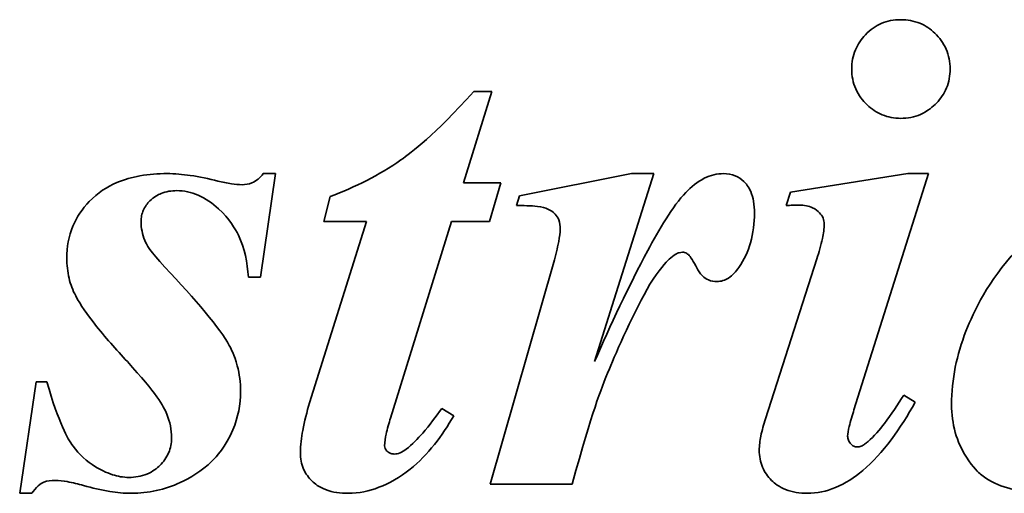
# Model space of a CAD drawing. Header units: millimetres. Extents: x 280 to 1400, y 278 to 909.
# Tile 8 of 11: x 940 to 1027, y 730 to 772. Entities that reach past the tile are written whole.
import ezdxf

# ---------------------------------------------------------------- set-up
doc = ezdxf.new("R2010")
doc.units = ezdxf.units.MM
doc.header["$LTSCALE"] = 4
doc.layers.add('Krawędzie widoczne(ISO)', color=7, linetype='Continuous', lineweight=35, true_color=0x262659)

msp = doc.modelspace()

# ---------------------------------------------------------------- linework, layer by layer
at = {"layer": 'Krawędzie widoczne(ISO)'}
for p, q in [((979.327, 757.582), (981.844, 765.621)), ((981.844, 765.621), (980.242, 765.621)), ((961.484, 749.281), (962.791, 758.399)), ((962.791, 758.399), (961.713, 758.399)), ((994.131, 758.399), (984.262, 756.438)), ((990.863, 741.83), (996.092, 758.399)), ((996.092, 758.399), (994.131, 758.399)), ((1018.445, 758.399), (1008.118, 756.765)), ((1013.706, 737.582), (1020.275, 758.399)), ((1020.275, 758.399), (1018.445, 758.399)), ((982.628, 757.582), (979.327, 757.582)), ((981.615, 754.183), (982.628, 757.582)), ((1008.118, 756.765), (1007.726, 755.588)), ((967.595, 756.373), (967.04, 754.183)), ((984.262, 756.438), (984.001, 755.588)), ((970.798, 754.183), (965.798, 738.203)), ((967.04, 754.183), (970.798, 754.183)), ((972.922, 736.863), (978.282, 754.183)), ((978.282, 754.183), (981.615, 754.183)), ((987.301, 750.588), (981.68, 731.046)), ((1010.438, 750.883), (1005.929, 736.798)), ((960.406, 749.281), (961.484, 749.281)), ((941.713, 740.066), (940.275, 730.229)), ((942.661, 740.066), (941.713, 740.066)), ((1019.099, 738.268), (1018.085, 738.889)), ((978.478, 737.059), (977.432, 737.713)), ((981.68, 731.046), (988.902, 731.046)), ((940.275, 730.229), (941.353, 730.229))]:
    msp.add_line(p, q, dxfattribs=at)
for points, knots in [([(1017.824, 771.961), (1017.524, 771.961), (1017.225, 771.934), (1016.647, 771.819), (1016.373, 771.735), (1015.607, 771.402), (1015.147, 771.082), (1014.344, 770.246), (1014.042, 769.803), (1013.609, 768.763), (1013.51, 768.197), (1013.51, 767.615)], [-0.7215666, -0.7215666, -0.7215666, -0.7215666, -0.6199963, -0.6199963, -0.5224598, -0.5224598, -0.3377327, -0.3377327, -0.1747557, -0.1747557, 0, 0, 0, 0]), ([(1022.17, 767.615), (1022.17, 767.918), (1022.144, 768.22), (1022.028, 768.804), (1021.943, 769.082), (1021.585, 769.911), (1021.232, 770.379), (1020.447, 771.138), (1020.012, 771.435), (1018.978, 771.863), (1018.409, 771.961), (1017.824, 771.961)], [-0.6659264, -0.6659264, -0.6659264, -0.6659264, -0.5828439, -0.5828439, -0.5029548, -0.5029548, -0.3356452, -0.3356452, -0.1753352, -0.1753352, 0, 0, 0, 0]), ([(1013.51, 767.615), (1013.51, 767.31), (1013.538, 767.008), (1013.655, 766.422), (1013.742, 766.144), (1014.119, 765.284), (1014.494, 764.819), (1015.257, 764.09), (1015.695, 763.79), (1016.712, 763.366), (1017.259, 763.268), (1017.824, 763.268)], [-0.6299045, -0.6299045, -0.6299045, -0.6299045, -0.5566109, -0.5566109, -0.4860614, -0.4860614, -0.3304134, -0.3304134, -0.1693906, -0.1693906, 0, 0, 0, 0]), ([(1017.824, 763.268), (1018.127, 763.268), (1018.427, 763.295), (1019.01, 763.411), (1019.286, 763.497), (1020.215, 763.901), (1020.678, 764.314), (1021.342, 765.006), (1021.643, 765.446), (1022.072, 766.477), (1022.17, 767.038), (1022.17, 767.615)], [-0.5644737, -0.5644737, -0.5644737, -0.5644737, -0.5116966, -0.5116966, -0.4608974, -0.4608974, -0.3349887, -0.3349887, -0.1730641, -0.1730641, 0, 0, 0, 0]), ([(980.242, 765.621), (976.739, 761.752), (974.762, 760.259), (971.924, 758.261), (969.78, 757.207), (967.595, 756.373)], [-1.040818, -1.040818, -1.040818, -1.040818, -0.701652, -0.701652, 0, 0, 0, 0]), ([(953.249, 758.399), (952.452, 758.399), (951.648, 758.341), (950.166, 758.075), (949.48, 757.882), (947.972, 757.238), (947.153, 756.716), (945.786, 755.305), (945.297, 754.587), (944.586, 752.872), (944.425, 751.922), (944.425, 750.948)], [-1.408049, -1.408049, -1.408049, -1.408049, -1.129606, -1.129606, -0.881688, -0.881688, -0.556713, -0.556713, -0.292117, -0.292117, 0, 0, 0, 0]), ([(957.726, 757.745), (956.928, 757.942), (956.097, 758.117), (954.618, 758.333), (953.922, 758.399), (953.249, 758.399)], [-0.4488051, -0.4488051, -0.4488051, -0.4488051, -0.2018138, -0.2018138, 0, 0, 0, 0]), ([(961.713, 758.399), (961.579, 758.217), (961.427, 758.049), (961.09, 757.773), (960.912, 757.664), (960.441, 757.469), (960.15, 757.418), (959.85, 757.418)], [-0.2206443, -0.2206443, -0.2206443, -0.2206443, -0.1529131, -0.1529131, -0.089862, -0.089862, 0, 0, 0, 0]), ([(1002.236, 758.399), (1001.946, 758.399), (1001.66, 758.364), (1001.086, 758.223), (1000.805, 758.117), (999.923, 757.675), (999.377, 757.226), (998.902, 756.732)], [-0.382696, -0.382696, -0.382696, -0.382696, -0.2957348, -0.2957348, -0.2056008, -0.2056008, 0, 0, 0, 0]), ([(1004.948, 754.935), (1004.948, 755.276), (1004.925, 755.623), (1004.813, 756.252), (1004.733, 756.541), (1004.429, 757.244), (1004.199, 757.518), (1003.785, 757.922), (1003.534, 758.092), (1002.927, 758.343), (1002.585, 758.399), (1002.236, 758.399)], [-0.3880496, -0.3880496, -0.3880496, -0.3880496, -0.3291732, -0.3291732, -0.2779526, -0.2779526, -0.1971361, -0.1971361, -0.1046676, -0.1046676, 0, 0, 0, 0]), ([(1042.53, 758.399), (1041.21, 758.399), (1039.909, 758.238), (1037.276, 757.604), (1035.974, 757.121), (1032.921, 755.651), (1030.347, 754.135), (1025.535, 748.971), (1024.229, 746.232), (1022.752, 742.438), (1022.301, 740.276), (1022.301, 738.039)], [-2.457519, -2.457519, -2.457519, -2.457519, -2.111025, -2.111025, -1.746322, -1.746322, -1.221352, -1.221352, -0.670932, -0.670932, 0, 0, 0, 0]), ([(959.85, 757.418), (959.55, 757.418), (959.223, 757.455), (958.53, 757.561), (958.115, 757.65), (957.726, 757.745)], [-0.2100131, -0.2100131, -0.2100131, -0.2100131, -0.1202059, -0.1202059, 0, 0, 0, 0]), ([(950.961, 754.183), (950.961, 754.353), (950.977, 754.522), (951.043, 754.852), (951.092, 755.009), (951.294, 755.48), (951.497, 755.758), (952.096, 756.347), (952.447, 756.535), (953.155, 756.824), (953.625, 756.896), (954.099, 756.896)], [-0.3505075, -0.3505075, -0.3505075, -0.3505075, -0.3203483, -0.3203483, -0.2910096, -0.2910096, -0.2295328, -0.2295328, -0.1421293, -0.1421293, 0, 0, 0, 0]), ([(954.099, 756.896), (954.42, 756.896), (954.738, 756.863), (955.373, 756.729), (955.683, 756.628), (956.644, 756.212), (957.24, 755.791), (958.749, 754.413), (959.249, 753.54), (960.066, 751.817), (960.324, 750.55), (960.406, 749.281)], [-0.7682432, -0.7682432, -0.7682432, -0.7682432, -0.7220632, -0.7220632, -0.6750751, -0.6750751, -0.5715681, -0.5715681, -0.3813217, -0.3813217, 0, 0, 0, 0]), ([(998.902, 756.732), (997.781, 755.57), (996.509, 753.39), (993.935, 748.619), (992.229, 744.921), (990.863, 741.83)], [-1.612831, -1.612831, -1.612831, -1.612831, -1.013743, -1.013743, 0, 0, 0, 0]), ([(984.001, 755.588), (984.56, 755.588), (985.285, 755.575), (986.259, 755.464), (986.518, 755.398), (987.01, 755.167), (987.221, 755.021), (987.55, 754.675), (987.652, 754.514), (987.823, 754.062), (987.857, 753.775), (987.857, 753.497)], [-0.4074167, -0.4074167, -0.4074167, -0.4074167, -0.2973384, -0.2973384, -0.2173107, -0.2173107, -0.1447857, -0.1447857, -0.0833123, -0.0833123, 0, 0, 0, 0]), ([(1003.576, 750.131), (1004.043, 750.798), (1004.381, 751.529), (1004.848, 753.164), (1004.948, 754.049), (1004.948, 754.935)], [-0.5100193, -0.5100193, -0.5100193, -0.5100193, -0.2656317, -0.2656317, 0, 0, 0, 0]), ([(1007.726, 755.588), (1007.929, 755.599), (1008.136, 755.607), (1008.514, 755.618), (1008.694, 755.621), (1008.87, 755.621)], [-0.1137325, -0.1137325, -0.1137325, -0.1137325, -0.0527265, -0.0527265, 0, 0, 0, 0]), ([(1008.87, 755.621), (1009.085, 755.621), (1009.303, 755.605), (1009.702, 755.53), (1009.885, 755.476), (1010.343, 755.268), (1010.535, 755.102), (1010.808, 754.808), (1010.915, 754.652), (1011.058, 754.311), (1011.092, 754.136), (1011.092, 753.954)], [-0.2573636, -0.2573636, -0.2573636, -0.2573636, -0.2135575, -0.2135575, -0.1748507, -0.1748507, -0.1111034, -0.1111034, -0.0544724, -0.0544724, 0, 0, 0, 0]), ([(953.053, 750.164), (951.749, 751.531), (951.429, 752.179), (951.067, 753.046), (950.961, 753.604), (950.961, 754.183)], [-0.2817251, -0.2817251, -0.2817251, -0.2817251, -0.1736923, -0.1736923, 0, 0, 0, 0]), ([(987.857, 753.497), (987.857, 753.221), (987.796, 752.817), (987.607, 751.83), (987.445, 751.157), (987.301, 750.588)], [-0.2994213, -0.2994213, -0.2994213, -0.2994213, -0.1759407, -0.1759407, 0, 0, 0, 0]), ([(1011.092, 753.954), (1011.092, 753.568), (1011.021, 753.114), (1010.803, 752.09), (1010.62, 751.455), (1010.438, 750.883)], [-0.3131598, -0.3131598, -0.3131598, -0.3131598, -0.1803146, -0.1803146, 0, 0, 0, 0]), ([(998.02, 751.307), (998.119, 751.357), (998.224, 751.4), (998.421, 751.455), (998.515, 751.471), (998.608, 751.471)], [-0.06133604, -0.06133604, -0.06133604, -0.06133604, -0.02812563, -0.02812563, 0, 0, 0, 0]), ([(998.608, 751.471), (998.673, 751.471), (998.737, 751.462), (998.865, 751.425), (998.927, 751.398), (999.033, 751.336), (999.091, 751.297), (999.302, 751.107), (999.565, 750.682), (999.978, 749.897), (1000.116, 749.631), (1000.521, 749.234), (1000.703, 749.112), (1001.144, 748.93), (1001.393, 748.889), (1001.648, 748.889)], [-1.142273, -1.142273, -1.142273, -1.142273, -0.993689, -0.993689, -0.837814, -0.837814, -0.71394, -0.71394, -0.246414, -0.246414, -0.143155, -0.143155, -0.076265, -0.076265, 0, 0, 0, 0]), ([(944.425, 750.948), (944.425, 750.353), (944.485, 749.762), (944.75, 748.635), (944.945, 748.111), (945.21, 747.615)], [-0.3472575, -0.3472575, -0.3472575, -0.3472575, -0.1689042, -0.1689042, 0, 0, 0, 0]), ([(988.902, 731.046), (990.757, 737.659), (991.32, 739.142), (992.764, 742.598), (994.384, 746.379), (996.498, 749.878), (997.191, 750.615), (997.625, 751.034), (997.824, 751.199), (998.02, 751.307)], [-0.5797293, -0.5797293, -0.5797293, -0.5797293, -0.3285156, -0.3285156, -0.1593443, -0.1593443, -0.0671715, -0.0671715, 0, 0, 0, 0]), ([(959.719, 739.216), (959.719, 739.978), (959.626, 740.729), (959.179, 742.405), (958.835, 743.055), (957.962, 744.714), (955.694, 747.337), (953.053, 750.164)], [-1.465701, -1.465701, -1.465701, -1.465701, -1.331636, -1.331636, -1.160568, -1.160568, 0, 0, 0, 0]), ([(1001.648, 748.889), (1001.826, 748.889), (1002.001, 748.915), (1002.349, 749.02), (1002.514, 749.1), (1003.032, 749.433), (1003.332, 749.775), (1003.576, 750.131)], [-0.2380946, -0.2380946, -0.2380946, -0.2380946, -0.1845478, -0.1845478, -0.1293836, -0.1293836, 0, 0, 0, 0]), ([(945.21, 747.615), (945.623, 746.826), (946.248, 745.95), (947.758, 744.026), (948.792, 742.863), (949.752, 741.83)], [-0.731477, -0.731477, -0.731477, -0.731477, -0.4231148, -0.4231148, 0, 0, 0, 0]), ([(949.752, 741.83), (952.319, 739.03), (952.928, 737.93), (953.497, 736.523), (953.641, 735.824), (953.641, 735.098)], [-0.4550351, -0.4550351, -0.4550351, -0.4550351, -0.217835, -0.217835, 0, 0, 0, 0]), ([(949.883, 731.634), (949.394, 731.634), (948.914, 731.72), (947.869, 732.053), (947.348, 732.324), (946.166, 733.047), (945.506, 733.654), (944.482, 735.068), (943.745, 736.34), (942.661, 740.066)], [-3.637162, -3.637162, -3.637162, -3.637162, -3.10563, -3.10563, -2.444824, -2.444824, -1.164097, -1.164097, 0, 0, 0, 0]), ([(950.112, 730.229), (950.848, 730.229), (951.576, 730.308), (953.023, 730.63), (953.725, 730.871), (955.237, 731.568), (956.281, 732.164), (957.564, 733.432), (958.415, 734.337), (959.494, 736.917), (959.719, 738.044), (959.719, 739.216)], [-4.173424, -4.173424, -4.173424, -4.173424, -3.150923, -3.150923, -2.114815, -2.114815, -0.839054, -0.839054, -0.351566, -0.351566, 0, 0, 0, 0]), ([(1018.085, 738.889), (1017.572, 738.054), (1016.985, 737.161), (1015.974, 735.845), (1015.467, 735.245), (1014.948, 734.804)], [-0.5008488, -0.5008488, -0.5008488, -0.5008488, -0.2041155, -0.2041155, 0, 0, 0, 0]), ([(965.798, 738.203), (965.558, 737.415), (965.336, 736.579), (965.068, 735.14), (964.981, 734.464), (964.981, 733.824)], [-0.439845, -0.439845, -0.439845, -0.439845, -0.1919911, -0.1919911, 0, 0, 0, 0]), ([(977.432, 737.713), (976.916, 736.98), (976.339, 736.216), (975.318, 735.046), (974.813, 734.522), (974.295, 734.118)], [-0.4674499, -0.4674499, -0.4674499, -0.4674499, -0.1972536, -0.1972536, 0, 0, 0, 0]), ([(1009.589, 730.229), (1010.448, 730.229), (1011.275, 730.405), (1012.951, 731.093), (1013.756, 731.624), (1016.27, 733.75), (1017.807, 735.949), (1019.099, 738.268)], [-1.412191, -1.412191, -1.412191, -1.412191, -1.119929, -1.119929, -0.796274, -0.796274, 0, 0, 0, 0]), ([(1013.151, 735.262), (1013.151, 735.466), (1013.207, 735.774), (1013.401, 736.585), (1013.564, 737.129), (1013.706, 737.582)], [-0.2483248, -0.2483248, -0.2483248, -0.2483248, -0.1424499, -0.1424499, 0, 0, 0, 0]), ([(1022.301, 738.039), (1022.301, 737.211), (1022.402, 736.393), (1022.845, 734.82), (1023.172, 734.092), (1024.189, 732.484), (1024.735, 732.012), (1025.443, 731.408), (1026.167, 731.042), (1028.208, 730.361), (1029.651, 730.229), (1030.994, 730.229)], [-0.7376607, -0.7376607, -0.7376607, -0.7376607, -0.7092299, -0.7092299, -0.6815542, -0.6815542, -0.6439314, -0.6439314, -0.4029798, -0.4029798, 0, 0, 0, 0]), ([(969.197, 730.229), (970.127, 730.229), (971.028, 730.422), (972.768, 731.098), (973.744, 731.636), (976.22, 733.602), (977.48, 735.322), (978.478, 737.059)], [-1.289694, -1.289694, -1.289694, -1.289694, -0.946565, -0.946565, -0.601025, -0.601025, 0, 0, 0, 0]), ([(972.399, 734.412), (972.399, 734.747), (972.46, 735.124), (972.629, 735.916), (972.774, 736.411), (972.922, 736.863)], [-0.2423597, -0.2423597, -0.2423597, -0.2423597, -0.1426813, -0.1426813, 0, 0, 0, 0]), ([(1005.929, 736.798), (1005.764, 736.303), (1005.614, 735.781), (1005.431, 734.865), (1005.373, 734.434), (1005.373, 734.02)], [-0.2807311, -0.2807311, -0.2807311, -0.2807311, -0.1241153, -0.1241153, 0, 0, 0, 0]), ([(953.641, 735.098), (953.641, 734.647), (953.562, 734.208), (953.21, 733.374), (952.947, 733.009), (952.376, 732.447), (952.005, 732.145), (950.968, 731.719), (950.429, 731.634), (949.883, 731.634)], [-0.7865661, -0.7865661, -0.7865661, -0.7865661, -0.5621577, -0.5621577, -0.3362845, -0.3362845, -0.16393, -0.16393, 0, 0, 0, 0]), ([(1013.968, 734.314), (1013.921, 734.314), (1013.874, 734.32), (1013.781, 734.343), (1013.735, 734.36), (1013.593, 734.432), (1013.506, 734.506), (1013.356, 734.668), (1013.277, 734.772), (1013.174, 735.019), (1013.151, 735.138), (1013.151, 735.262)], [-0.1610334, -0.1610334, -0.1610334, -0.1610334, -0.1425404, -0.1425404, -0.1234937, -0.1234937, -0.0802178, -0.0802178, -0.0370753, -0.0370753, 0, 0, 0, 0]), ([(973.249, 733.693), (973.176, 733.693), (973.103, 733.701), (972.961, 733.735), (972.894, 733.76), (972.731, 733.845), (972.641, 733.914), (972.52, 734.043), (972.475, 734.108), (972.414, 734.255), (972.399, 734.332), (972.399, 734.412)], [-0.115391, -0.115391, -0.115391, -0.115391, -0.0960884, -0.0960884, -0.077057, -0.077057, -0.0477725, -0.0477725, -0.0239336, -0.0239336, 0, 0, 0, 0]), ([(974.295, 734.118), (974.13, 733.984), (973.948, 733.868), (973.589, 733.728), (973.422, 733.693), (973.249, 733.693)], [-0.1155178, -0.1155178, -0.1155178, -0.1155178, -0.051874, -0.051874, 0, 0, 0, 0]), ([(1014.948, 734.804), (1014.856, 734.712), (1014.756, 734.625), (1014.556, 734.486), (1014.456, 734.43), (1014.227, 734.34), (1014.1, 734.314), (1013.968, 734.314)], [-0.1127512, -0.1127512, -0.1127512, -0.1127512, -0.0736279, -0.0736279, -0.0395134, -0.0395134, 0, 0, 0, 0]), ([(964.981, 733.824), (964.981, 733.566), (965.003, 733.309), (965.1, 732.817), (965.171, 732.585), (965.447, 731.952), (965.705, 731.596), (966.24, 731.084), (966.605, 730.781), (967.831, 730.313), (968.524, 730.229), (969.197, 730.229)], [-1.012989, -1.012989, -1.012989, -1.012989, -0.844705, -0.844705, -0.685528, -0.685528, -0.393386, -0.393386, -0.201789, -0.201789, 0, 0, 0, 0]), ([(1005.373, 734.02), (1005.373, 733.505), (1005.458, 733.002), (1005.843, 732.087), (1006.114, 731.703), (1006.711, 731.115), (1007.105, 730.795), (1008.293, 730.32), (1008.943, 730.229), (1009.589, 730.229)], [-0.9064467, -0.9064467, -0.9064467, -0.9064467, -0.6352728, -0.6352728, -0.3839225, -0.3839225, -0.1938651, -0.1938651, 0, 0, 0, 0]), ([(941.353, 730.229), (941.508, 730.456), (941.693, 730.697), (942.092, 731.074), (942.25, 731.16), (942.697, 731.333), (943.054, 731.373), (943.412, 731.373)], [-0.2157792, -0.2157792, -0.2157792, -0.2157792, -0.1614199, -0.1614199, -0.107612, -0.107612, 0, 0, 0, 0]), ([(943.412, 731.373), (943.748, 731.373), (944.13, 731.319), (944.93, 731.171), (945.435, 731.044), (945.896, 730.915)], [-0.243684, -0.243684, -0.243684, -0.243684, -0.14376, -0.14376, 0, 0, 0, 0]), ([(945.896, 730.915), (946.649, 730.71), (947.437, 730.526), (948.828, 730.3), (949.483, 730.229), (950.112, 730.229)], [-0.4232457, -0.4232457, -0.4232457, -0.4232457, -0.1887023, -0.1887023, 0, 0, 0, 0])]:
    msp.add_open_spline(points, degree=3, knots=knots, dxfattribs=at)

doc.saveas('drawing.dxf')
